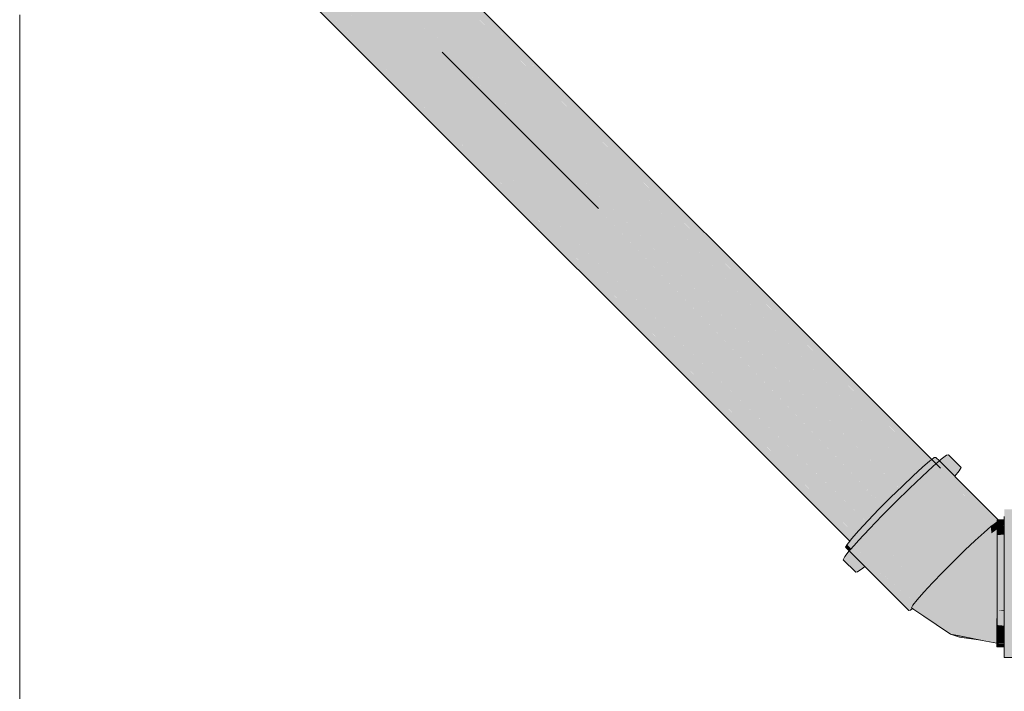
# Model space of a CAD drawing. Header units: millimetres. Extents: x 321 to 585, y -277 to 9.
# Tile 247 of 256: x 477.65 to 479.36, y -197.78 to -196.61. Entities that reach past the tile are written whole.
import ezdxf

# ---------------------------------------------------------------- set-up
doc = ezdxf.new("R2010")
doc.units = ezdxf.units.MM
doc.header["$MEASUREMENT"] = 0
for name, color, linetype, lineweight in [('CV-Condutos', 1, 'Continuous', 25), ('CV-Conexões', 9, 'Continuous', 18), ('CV-Sentido conduto', 9, 'Continuous', 30), ('IFC-Viga-Contorno', 66, 'Continuous', 5)]:
    doc.layers.add(name, color=color, linetype=linetype, lineweight=lineweight)

msp = doc.modelspace()

# ---------------------------------------------------------------- hatches: boundary and pattern name
at = {"layer": 'CV-Condutos', "linetype": 'Continuous'}
for points in [[(478.0915, -196.2351), (478.0889, -196.2327), (478.0857, -196.2295), (478.0857, -196.2296), (478.0857, -196.2296), (478.0762, -196.231), (478.0755, -196.2318), (478.0729, -196.2349), (478.0724, -196.2354), (478.0721, -196.2358), (478.0793, -196.2424), (478.0801, -196.2431), (478.0793, -196.2423), (478.0796, -196.2418), (478.0798, -196.2413), (478.0799, -196.2412), (478.0812, -196.2386), (478.0816, -196.2378), (478.082, -196.237), (478.0823, -196.2364), (478.0824, -196.2361), (478.0844, -196.2322), (478.0824, -196.2361), (478.0823, -196.2364), (478.082, -196.237), (478.0816, -196.2378), (478.0812, -196.2386), (478.0799, -196.2412), (478.0798, -196.2413), (478.0796, -196.2418), (478.0809, -196.2422), (478.0832, -196.2395), (478.084, -196.2386), (478.0845, -196.2379), (478.084, -196.2386), (478.0832, -196.2395), (478.0881, -196.2419), (478.0885, -196.2411), (478.0914, -196.2353), (478.0888, -196.2328), (478.0889, -196.2327), (478.0888, -196.2328), (478.0914, -196.2353), (478.1349, -196.2785), (478.0914, -196.2352), (478.0914, -196.2352), (478.0914, -196.2352), (478.1349, -196.2785), (478.1365, -196.2801), (478.1349, -196.2785), (478.0914, -196.2353), (478.0885, -196.2411), (478.0881, -196.2419), (478.0832, -196.2395), (478.0809, -196.2422), (478.0796, -196.2418), (478.0793, -196.2423), (478.0805, -196.2426), (478.0857, -196.2465), (478.0872, -196.2435), (478.0876, -196.2429), (478.0872, -196.2435), (478.0857, -196.2465), (478.0805, -196.2426), (478.0793, -196.2423), (478.0801, -196.2431), (478.0855, -196.2471), (478.0801, -196.2431), (478.0793, -196.2424), (478.0721, -196.2358), (478.0791, -196.2427), (478.0721, -196.2358), (478.0623, -196.2473), (478.079, -196.2429), (478.0799, -196.2434), (478.085, -196.248), (478.0852, -196.2476), (478.085, -196.248), (478.1345, -196.2908), (478.085, -196.248), (478.0799, -196.2434), (478.079, -196.2429), (478.0623, -196.2473), (478.0615, -196.2483), (478.0711, -196.2537), (478.0786, -196.2438), (478.0711, -196.2537), (478.0772, -196.2465), (478.0797, -196.2436), (478.0848, -196.2485), (478.1343, -196.297), (478.0848, -196.2483), (478.1343, -196.297), (478.0848, -196.2485), (478.0797, -196.2436), (478.0847, -196.2486), (478.0797, -196.2436), (478.0772, -196.2465), (478.0711, -196.2537), (478.0729, -196.255), (478.0711, -196.2537), (478.0615, -196.2483), (478.0703, -196.2546), (478.0615, -196.2483), (478.0583, -196.2521), (478.0566, -196.254), (478.056, -196.2547), (478.0554, -196.2554), (478.0645, -196.2615), (478.0649, -196.261), (478.0659, -196.2598), (478.068, -196.2573), (478.0724, -196.256), (478.0792, -196.2596), (478.0724, -196.256), (478.068, -196.2573), (478.0659, -196.2598), (478.0649, -196.261), (478.0645, -196.2615), (478.0684, -196.264), (478.069, -196.2628), (478.0702, -196.2604), (478.0709, -196.2591), (478.0787, -196.2605), (478.0709, -196.2591), (478.0702, -196.2604), (478.0773, -196.2633), (478.0702, -196.2604), (478.069, -196.2628), (478.0684, -196.264), (478.0747, -196.2685), (478.0753, -196.2673), (478.0768, -196.2644), (478.0753, -196.2673), (478.0747, -196.2685), (478.0684, -196.264), (478.0645, -196.2615), (478.0554, -196.2554), (478.0502, -196.2528), (478.0354, -196.2388), (478.0536, -196.2575), (478.0542, -196.2568), (478.0545, -196.2565), (478.0634, -196.2628), (478.0641, -196.2619), (478.0682, -196.2644), (478.0744, -196.2691), (478.0682, -196.2644), (478.0641, -196.2619), (478.0634, -196.2628), (478.0676, -196.2656), (478.068, -196.2649), (478.0676, -196.2656), (478.0742, -196.2695), (478.08, -196.2738), (478.0743, -196.2693), (478.08, -196.2738), (478.0742, -196.2695), (478.0676, -196.2656), (478.074, -196.2698), (478.0738, -196.2702), (478.074, -196.2698), (478.0676, -196.2656), (478.0634, -196.2628), (478.0672, -196.2664), (478.0731, -196.2717), (478.0672, -196.2664), (478.0634, -196.2628), (478.0545, -196.2565), (478.0542, -196.2568), (478.0627, -196.2636), (478.0542, -196.2568), (478.0536, -196.2575), (478.062, -196.2644), (478.0625, -196.2638), (478.0668, -196.2672), (478.0625, -196.2638), (478.062, -196.2644), (478.0667, -196.2674), (478.0728, -196.2723), (478.0667, -196.2674), (478.062, -196.2644), (478.0661, -196.2686), (478.0664, -196.268), (478.0727, -196.2725), (478.0664, -196.268), (478.0661, -196.2686), (478.0725, -196.273), (478.0893, -196.2867), (478.0725, -196.273), (478.0723, -196.2734), (478.0725, -196.273), (478.0661, -196.2686), (478.062, -196.2644), (478.0536, -196.2575), (478.0353, -196.2389), (478.0534, -196.2578), (478.0333, -196.2496), (478.0194, -196.2539), (478.0184, -196.2549), (478.0427, -196.2703), (478.0458, -196.2668), (478.0528, -196.2585), (478.0458, -196.2668), (478.0427, -196.2703), (478.0462, -196.2673), (478.0427, -196.2703), (478.0184, -196.2549), (478.013, -196.26), (478.0338, -196.2808), (478.0413, -196.272), (478.0516, -196.2766), (478.0476, -196.2693), (478.0551, -196.2595), (478.0614, -196.265), (478.0551, -196.2595), (478.0612, -196.2653), (478.0551, -196.2595), (478.0476, -196.2693), (478.0516, -196.2766), (478.0523, -196.2758), (478.0602, -196.2665), (478.0653, -196.2701), (478.061, -196.2656), (478.0655, -196.2698), (478.0656, -196.2695), (478.0658, -196.2692), (478.0656, -196.2695), (478.0655, -196.2698), (478.061, -196.2656), (478.0653, -196.2701), (478.0713, -196.2753), (478.1022, -196.3043), (478.0714, -196.275), (478.0715, -196.2748), (478.0714, -196.275), (478.1022, -196.3043), (478.0718, -196.2742), (478.1022, -196.3043), (478.1331, -196.3351), (478.1334, -196.3272), (478.1331, -196.3351), (478.1022, -196.3043), (478.0713, -196.2753), (478.0712, -196.2755), (478.0713, -196.2753), (478.0653, -196.2701), (478.0709, -196.276), (478.0653, -196.2701), (478.0602, -196.2665), (478.0648, -196.2712), (478.0602, -196.2665), (478.0523, -196.2758), (478.0516, -196.2766), (478.0413, -196.272), (478.0505, -196.2779), (478.0543, -196.2785), (478.0643, -196.2722), (478.0705, -196.2769), (478.0643, -196.2722), (478.07, -196.2778), (478.1139, -196.3205), (478.07, -196.2778), (478.0643, -196.2722), (478.0694, -196.2791), (478.0643, -196.2722), (478.0543, -196.2785), (478.0505, -196.2779), (478.0413, -196.272), (478.05, -196.2784), (478.0567, -196.2819), (478.0594, -196.2821), (478.0567, -196.2819), (478.05, -196.2784), (478.0577, -196.2832), (478.0588, -196.2832), (478.0656, -196.2865), (478.0588, -196.2832), (478.0577, -196.2832), (478.0585, -196.2837), (478.0652, -196.2873), (478.0585, -196.2837), (478.065, -196.2877), (478.0842, -196.2996), (478.065, -196.2877), (478.0585, -196.2837), (478.0577, -196.2832), (478.0583, -196.2841), (478.0649, -196.288), (478.0647, -196.2884), (478.0649, -196.288), (478.0583, -196.2841), (478.0577, -196.2832), (478.05, -196.2784), (478.0581, -196.2845), (478.0592, -196.2853), (478.0643, -196.2891), (478.0592, -196.2853), (478.0581, -196.2845), (478.0577, -196.2853), (478.0581, -196.2845), (478.05, -196.2784), (478.0439, -196.2857), (478.05, -196.2784), (478.0413, -196.272), (478.0338, -196.2808), (478.0132, -196.2601), (478.0117, -196.2616), (478.0098, -196.2635), (478.0088, -196.2644), (478.0313, -196.2838), (478.0415, -196.2885), (478.0548, -196.2911), (478.0415, -196.2885), (478.0536, -196.2935), (478.054, -196.2928), (478.0536, -196.2935), (478.0612, -196.2953), (478.0616, -196.2945), (478.0634, -196.291), (478.0616, -196.2945), (478.0683, -196.2978), (478.0911, -196.3091), (478.0683, -196.2978), (478.0616, -196.2945), (478.0612, -196.2953), (478.061, -196.2957), (478.0612, -196.2953), (478.0536, -196.2935), (478.0607, -196.2964), (478.0702, -196.3004), (478.0607, -196.2964), (478.0593, -196.2991), (478.0607, -196.2964), (478.0536, -196.2935), (478.0415, -196.2885), (478.0512, -196.2982), (478.0569, -196.3039), (478.0512, -196.2982), (478.0415, -196.2885), (478.0313, -196.2838), (478.0392, -196.2912), (478.0498, -196.3011), (478.0392, -196.2912), (478.0497, -196.3012), (478.0555, -196.3066), (478.1146, -196.3615), (478.0556, -196.3065), (478.1146, -196.3615), (478.0555, -196.3066), (478.0497, -196.3012), (478.0555, -196.3066), (478.0497, -196.3012), (478.0392, -196.2912), (478.0313, -196.2838), (478.0088, -196.2644), (478.0076, -196.2656), (478.0299, -196.2854), (478.0379, -196.2927), (478.0489, -196.3028), (478.0379, -196.2927), (478.0299, -196.2854), (478.0076, -196.2656), (478.0055, -196.2678), (478.0025, -196.2707), (477.9981, -196.2751), (477.9907, -196.2824), (477.9845, -196.2887), (477.9833, -196.2898), (477.9824, -196.2907), (477.9808, -196.2923), (478.0062, -196.3127), (478.0079, -196.3113), (478.0173, -196.3036), (478.0156, -196.3022), (478.0173, -196.3036), (478.02, -196.3015), (478.0279, -196.295), (478.0245, -196.2918), (478.0279, -196.295), (478.0299, -196.2934), (478.0279, -196.295), (478.0359, -196.2951), (478.0324, -196.2914), (478.0284, -196.2872), (478.0359, -196.2951), (478.0362, -196.2947), (478.0484, -196.3038), (478.0376, -196.293), (478.0489, -196.3028), (478.0548, -196.3081), (478.0489, -196.3028), (478.0548, -196.3081), (478.1168, -196.3645), (478.0548, -196.3082), (478.0489, -196.3028), (478.0376, -196.293), (478.0488, -196.3032), (478.0546, -196.3085), (478.1177, -196.3658), (478.1318, -196.3787), (478.1322, -196.3656), (478.1281, -196.36), (478.1322, -196.3656), (478.1227, -196.3327), (478.1322, -196.3656), (478.1318, -196.3787), (478.1177, -196.3658), (478.0546, -196.3085), (478.0487, -196.3032), (478.0376, -196.293), (478.0484, -196.3038), (478.0543, -196.309), (478.1179, -196.3661), (478.1316, -196.385), (478.1179, -196.3661), (478.0543, -196.309), (478.0484, -196.3038), (478.0541, -196.3094), (478.0484, -196.3038), (478.0362, -196.2947), (478.0359, -196.2951), (478.0475, -196.3056), (478.0359, -196.2951), (478.047, -196.3066), (478.0473, -196.306), (478.0533, -196.3111), (478.0473, -196.306), (478.047, -196.3066), (478.0531, -196.3115), (478.047, -196.3066), (478.0397, -196.2991), (478.0359, -196.2951), (478.0279, -196.295), (478.02, -196.3015), (478.0323, -196.2993), (478.02, -196.3015), (478.0173, -196.3036), (478.0079, -196.3113), (478.0241, -196.309), (478.0356, -196.3024), (478.0241, -196.309), (478.0079, -196.3113), (478.0062, -196.3127), (478.0065, -196.313), (478.0137, -196.3202), (478.0154, -196.3188), (478.0137, -196.3202), (478.0142, -196.3207), (478.0156, -196.3189), (478.0164, -196.318), (478.0258, -196.3104), (478.0164, -196.318), (478.0156, -196.3189), (478.0142, -196.3207), (478.0313, -196.3378), (478.0338, -196.333), (478.0346, -196.3313), (478.035, -196.3305), (478.0396, -196.3214), (478.0447, -196.3112), (478.0396, -196.3214), (478.035, -196.3305), (478.0346, -196.3313), (478.0338, -196.333), (478.0313, -196.3378), (478.037, -196.3435), (478.1137, -196.3845), (478.038, -196.3416), (478.0402, -196.3371), (478.041, -196.3355), (478.0414, -196.3347), (478.0457, -196.3262), (478.0504, -196.3167), (478.0457, -196.3262), (478.0414, -196.3347), (478.041, -196.3355), (478.0402, -196.3371), (478.038, -196.3416), (478.1155, -196.3845), (478.116, -196.3845), (478.1163, -196.3845), (478.1188, -196.3845), (478.1209, -196.3845), (478.1188, -196.3845), (478.1163, -196.3845), (478.1198, -196.3853), (478.1218, -196.3853), (478.1198, -196.3853), (478.1163, -196.3845), (478.116, -196.3845), (478.1175, -196.3853), (478.116, -196.3845), (478.1155, -196.3845), (478.1172, -196.3853), (478.1155, -196.3845), (478.038, -196.3416), (478.1137, -196.3845), (478.1167, -196.3853), (478.1137, -196.3845), (478.037, -196.3435), (478.1129, -196.3845), (478.1151, -196.3853), (478.1129, -196.3845), (478.1143, -196.3853), (478.1313, -196.3945), (478.1225, -196.3853), (478.1217, -196.3845), (478.0526, -196.3125), (478.0528, -196.3121), (478.0526, -196.3125), (478.1313, -196.3945), (478.1351, -196.3983), (478.1352, -196.3899), (478.1316, -196.3863), (478.1321, -196.3857), (478.1316, -196.3863), (478.1352, -196.3899), (478.1352, -196.3899), (478.1368, -196.3921), (478.1352, -196.39), (478.1351, -196.3983), (478.1369, -196.4), (478.1566, -196.4194), (478.1535, -196.4151), (478.151, -196.4116), (478.1369, -196.3923), (478.151, -196.4116), (478.1369, -196.3916), (478.151, -196.4116), (478.1535, -196.4151), (478.1566, -196.4194), (478.1968, -196.4546), (478.1877, -196.442), (478.1785, -196.4294), (478.1877, -196.442), (478.2211, -196.468), (478.1681, -196.4151), (478.137, -196.3839), (478.1353, -196.3823), (478.1331, -196.3669), (478.1328, -196.3465), (478.1331, -196.3669), (478.1353, -196.3823), (478.137, -196.3839), (478.1359, -196.3707), (478.1355, -196.3701), (478.1352, -196.3698), (478.1355, -196.3701), (478.135, -196.3496), (478.1355, -196.3701), (478.1359, -196.3707), (478.1357, -196.3505), (478.1359, -196.3707), (478.137, -196.3839), (478.137, -196.3722), (478.1369, -196.3721), (478.137, -196.3722), (478.1368, -196.352), (478.137, -196.3722), (478.137, -196.3839), (478.1384, -196.3853), (478.1374, -196.3728), (478.1371, -196.3524), (478.1374, -196.3728), (478.1384, -196.3853), (478.1681, -196.4151), (478.1384, -196.3742), (478.1383, -196.374), (478.1384, -196.3742), (478.1381, -196.3538), (478.1384, -196.3742), (478.1681, -196.4151), (478.1384, -196.3542), (478.1681, -196.4151), (478.2211, -196.468), (478.1877, -196.442), (478.1968, -196.4546), (478.1566, -196.4194), (478.1313, -196.3945), (478.161, -196.4254), (478.2081, -196.4701), (478.2396, -196.4936), (478.2081, -196.4701), (478.161, -196.4254), (478.1369, -196.4003), (478.1351, -196.3985), (478.1313, -196.3945), (478.1143, -196.3853), (478.0813, -196.3851), (478.1143, -196.3853), (478.1129, -196.3845), (478.037, -196.3435), (478.078, -196.3845), (478.0786, -196.3851), (478.078, -196.3845), (478.0137, -196.3202), (478.0062, -196.3127), (477.9808, -196.2923), (477.9799, -196.2932), (478.0039, -196.3146), (477.9799, -196.2932), (477.9782, -196.295), (478.0025, -196.3157), (478.0115, -196.322), (478.0025, -196.3157), (478.0102, -196.3231), (478.0762, -196.3845), (478.0102, -196.3231), (478.0025, -196.3157), (477.9782, -196.295), (477.9736, -196.2998), (478, -196.3177), (478.01, -196.3232), (478.0751, -196.3845), (478.0768, -196.3851), (478.0751, -196.3845), (478.01, -196.3232), (478.0749, -196.3845), (478.0757, -196.3851), (478.13, -196.4365), (478.0757, -196.3851), (478.0749, -196.3845), (478.0756, -196.3851), (478.0723, -196.3851), (478.0756, -196.3851), (478.0749, -196.3845), (478.01, -196.3232), (478.0717, -196.3845), (478.0722, -196.3851), (478.0717, -196.3845), (478.01, -196.3232), (478, -196.3177), (478.0077, -196.3251), (478, -196.3177), (477.9736, -196.2998), (477.9633, -196.3105), (477.956, -196.3181), (477.9855, -196.3295), (478.0074, -196.3254), (478.0696, -196.3845), (478.0074, -196.3254), (477.9855, -196.3295), (477.956, -196.3181), (477.9556, -196.3185), (477.9545, -196.3197), (477.9538, -196.3204), (477.9521, -196.3221), (477.9495, -196.3248), (477.9439, -196.3307), (477.941, -196.3339), (477.9595, -196.3506), (477.9709, -196.3414), (477.9731, -196.3396), (477.974, -196.3389), (477.9755, -196.3377), (477.974, -196.3389), (477.9731, -196.3396), (477.9709, -196.3414), (477.9595, -196.3506), (477.9522, -196.3566), (477.9516, -196.3571), (477.958, -196.3634), (477.9516, -196.3571), (477.9513, -196.3574), (477.9591, -196.3646), (477.9575, -196.3629), (477.9591, -196.3646), (477.9575, -196.363), (477.9579, -196.3633), (477.9575, -196.363), (477.9592, -196.3646), (477.9792, -196.3845), (477.9795, -196.3846), (477.9793, -196.3845), (477.9592, -196.3645), (477.9793, -196.3845), (477.9795, -196.3846), (477.9792, -196.3845), (477.9794, -196.3846), (478.1271, -196.5314), (477.9803, -196.3847), (477.9802, -196.3845), (477.9803, -196.3847), (477.9816, -196.3847), (477.9803, -196.3847), (478.1276, -196.5161), (477.9825, -196.3847), (477.9814, -196.3845), (477.9689, -196.3732), (477.9814, -196.3845), (477.9825, -196.3847), (477.9823, -196.3845), (477.9597, -196.3641), (477.9823, -196.3845), (477.9825, -196.3847), (477.9847, -196.3847), (477.9845, -196.3845), (477.9847, -196.3847), (477.9859, -196.3847), (477.9857, -196.3845), (477.9605, -196.3635), (477.9675, -196.3578), (477.9605, -196.3635), (477.9857, -196.3845), (477.9969, -196.3845), (477.9857, -196.3845), (477.9859, -196.3847), (477.9972, -196.3847), (477.9859, -196.3847), (477.9847, -196.3847), (477.9825, -196.3847), (478.128, -196.5031), (478.013, -196.3848), (478.0127, -196.3845), (477.9783, -196.349), (478.0127, -196.3845), (478.0131, -196.3848), (478.0153, -196.3848), (478.0149, -196.3845), (478.0153, -196.3848), (478.0156, -196.3848), (478.0153, -196.3845), (477.9785, -196.3488), (478.0153, -196.3845), (478.0156, -196.3848), (478.0153, -196.3848), (478.0131, -196.3848), (478.1282, -196.4941), (478.0185, -196.3848), (478.0182, -196.3845), (477.9806, -196.3471), (478.0182, -196.3845), (478.0185, -196.3848), (478.0195, -196.3848), (478.0192, -196.3845), (478.0195, -196.3848), (478.0196, -196.3848), (478.0193, -196.3845), (477.9807, -196.347), (477.9816, -196.3463), (477.9807, -196.347), (478.0193, -196.3845), (478.0205, -196.3845), (478.0193, -196.3845), (478.0196, -196.3848), (478.0208, -196.3848), (478.0196, -196.3848), (478.0195, -196.3848), (478.0185, -196.3848), (478.1284, -196.4905), (478.0227, -196.3849), (478.0223, -196.3845), (477.983, -196.3452), (477.9842, -196.3442), (477.9937, -196.3365), (477.9842, -196.3442), (477.983, -196.3452), (478.0223, -196.3845), (478.0374, -196.3849), (478.0368, -196.3845), (478.0385, -196.3845), (478.0501, -196.3845), (478.0385, -196.3845), (478.0368, -196.3845), (478.039, -196.3849), (478.0506, -196.385), (478.039, -196.3849), (478.0368, -196.3845), (478.0374, -196.3849), (478.0223, -196.3845), (478.0229, -196.3849), (478.1295, -196.4523), (478.0648, -196.3851), (478.0643, -196.3845), (478.0693, -196.3845), (478.0702, -196.3851), (478.0693, -196.3845), (478.0643, -196.3845), (478.0699, -196.3851), (478.0643, -196.3845), (478.0649, -196.3851), (478.1298, -196.4424), (478.1347, -196.4412), (478.1298, -196.4424), (478.1346, -196.4471), (478.1298, -196.4424), (478.0643, -196.3845), (478.1295, -196.4523), (478.1345, -196.4572), (478.1366, -196.4593), (478.9143, -197.2247), (478.9192, -197.2292), (478.9143, -197.2247), (479.1041, -197.4115), (479.1103, -197.4171), (478.9406, -197.2484), (478.1367, -196.4491), (478.9406, -197.2484), (478.9431, -197.2506), (478.9536, -197.2601), (478.1367, -196.4432), (478.2175, -196.5032), (478.1974, -196.4755), (478.2175, -196.5032), (478.2213, -196.4882), (478.259, -196.5202), (478.2213, -196.4882), (478.2175, -196.5032), (478.1367, -196.4432), (478.2726, -196.5791), (478.2494, -196.527), (478.2726, -196.5791), (478.3264, -196.6329), (478.3793, -196.6858), (478.9536, -197.2601), (478.965, -197.2703), (478.9536, -197.2601), (478.9431, -197.2506), (478.9406, -197.2484), (479.1103, -197.4171), (479.1041, -197.4115), (479.1472, -197.4539), (479.1473, -197.4539), (479.1472, -197.4539), (479.1477, -197.4544), (479.1478, -197.4544), (479.1477, -197.4543), (479.1479, -197.4544), (479.1478, -197.4543), (479.1473, -197.4538), (479.1133, -197.4198), (479.1479, -197.4544), (479.1482, -197.4541), (479.1279, -197.433), (479.0156, -197.316), (478.2809, -196.5503), (479.1922, -197.4391), (478.1384, -196.3459), (478.1371, -196.3446), (478.1358, -196.3432), (478.133, -196.3403), (478.1358, -196.3431), (478.1358, -196.3378), (478.1359, -196.3297), (478.1358, -196.3378), (478.1358, -196.3431), (478.1371, -196.3444), (478.1372, -196.3391), (478.1372, -196.331), (478.1372, -196.3391), (478.1371, -196.3444), (478.1384, -196.3457), (478.1384, -196.3403), (478.1384, -196.3457), (479.2195, -197.4133), (478.1384, -196.3038), (478.1384, -196.3322), (478.1384, -196.3038), (478.1373, -196.3027), (478.1362, -196.3016), (478.1342, -196.2995), (478.1362, -196.3015), (478.1363, -196.2989), (478.1363, -196.2926), (478.1363, -196.2989), (478.1362, -196.3015), (478.1373, -196.3026), (478.1373, -196.3), (478.1374, -196.2936), (478.1373, -196.3), (478.1373, -196.3026), (478.1384, -196.3011), (478.1384, -196.2947), (478.1384, -196.3011), (478.1373, -196.3026), (478.1384, -196.3036), (479.2395, -197.3957), (478.1384, -196.2829), (478.1374, -196.2819), (478.1365, -196.2809), (478.1349, -196.2793), (478.1365, -196.2809), (478.1374, -196.2818), (478.1374, -196.281), (478.1374, -196.2818), (478.1384, -196.2828), (478.1384, -196.282), (478.1384, -196.2828), (479.2487, -197.3895), (478.1384, -196.2793), (478.1374, -196.2783), (478.1365, -196.2774), (478.135, -196.2758)], [(479.2331, -197.374), (478.1349, -196.2793), (479.2246, -197.3807), (479.2249, -197.381), (479.2251, -197.3809), (479.2299, -197.3767), (479.2333, -197.3742)], [(479.2245, -197.3809), (478.1342, -196.2995), (479.2048, -197.3982), (479.2052, -197.3986), (479.2056, -197.3982), (479.2174, -197.3874), (479.2247, -197.3811)], [(479.2045, -197.3985), (478.133, -196.3403), (479.1775, -197.4239), (479.1927, -197.41), (479.2049, -197.3989)], [(477.9628, -196.3845), (478.1269, -196.538), (478.1335, -196.5446), (478.2227, -196.6332), (479.1151, -197.5194), (478.27, -196.6758), (478.1336, -196.5396), (478.27, -196.6758), (479.1151, -197.5194), (478.2716, -196.6772), (479.1151, -197.5194), (478.4743, -196.8597), (478.2845, -196.6888), (478.4743, -196.8597), (479.1351, -197.4972), (478.6436, -197.0122), (479.1351, -197.4972), (478.828, -197.1781), (479.157, -197.4743), (478.9958, -197.314), (479.1623, -197.4688), (479.1041, -197.4115), (478.9143, -197.2247), (478.8272, -197.1462), (478.9143, -197.2247), (478.1295, -196.4523), (478.6031, -196.9444), (478.7175, -197.0633), (478.6031, -196.9444), (478.4949, -196.8469), (478.4478, -196.8046), (478.6412, -196.9946), (478.4478, -196.8046), (478.4949, -196.8469), (478.6031, -196.9444), (478.1366, -196.4596), (478.1341, -196.4962), (478.1364, -196.4986), (478.3932, -196.7554), (478.1341, -196.4962), (478.134, -196.4999), (478.3776, -196.7413), (478.5527, -196.9149), (478.3776, -196.7413), (478.134, -196.4999), (478.3714, -196.7357), (478.5419, -196.9052), (478.7073, -197.0694), (478.5419, -196.9052), (478.3714, -196.7357), (478.134, -196.4999), (478.3645, -196.7295), (478.5301, -196.8945), (478.6907, -197.0546), (478.5301, -196.8945), (478.3645, -196.7295), (478.3113, -196.6816), (478.2962, -196.6681), (478.4965, -196.8642), (478.4657, -196.8365), (478.3544, -196.7363), (478.4657, -196.8365), (478.4965, -196.8642), (478.2962, -196.6681), (478.3113, -196.6816), (478.3645, -196.7295), (478.134, -196.4999), (478.1341, -196.4962), (478.1366, -196.4596), (478.1345, -196.4574), (478.1295, -196.4523), (478.0223, -196.3845), (478.1284, -196.4905), (478.0182, -196.3845), (478.1282, -196.4941), (478.0127, -196.3845), (478.128, -196.5031), (478.1339, -196.509), (478.2825, -196.6556), (478.128, -196.5031), (478.2316, -196.6098), (478.1339, -196.5093), (478.1338, -196.5217), (478.1339, -196.5093), (478.128, -196.5031), (478.1309, -196.5191), (478.1336, -196.5374), (478.1336, -196.5379), (478.1336, -196.5394), (478.1336, -196.5379), (478.1336, -196.5374), (478.1281, -196.5325), (478.1336, -196.5374), (478.1309, -196.5191), (478.128, -196.5031), (477.9823, -196.3845), (478.1276, -196.5161), (477.9802, -196.3845), (478.1271, -196.5314), (477.9792, -196.3845), (478.1271, -196.5315), (478.1271, -196.5329), (478.127, -196.5331), (478.1271, -196.5329), (478.1271, -196.5315), (477.9784, -196.3845), (478.1127, -196.5185), (477.9783, -196.3845), (478.1126, -196.5184), (477.9782, -196.3845), (478.1108, -196.5168), (477.9756, -196.3845), (478.0682, -196.4785), (477.944, -196.3633), (478.0051, -196.4217)], [(477.9588, -196.3845), (478.0702, -196.4959), (478.1265, -196.5522), (478.1334, -196.5591), (479.0905, -197.5162), (479.0905, -197.5161), (478.1334, -196.5528), (479.1059, -197.5316), (478.2045, -196.6168), (478.1335, -196.5448), (478.1293, -196.5491), (478.1335, -196.5448), (478.1269, -196.538), (477.9616, -196.3845), (478.1266, -196.5467)], [(478.1269, -196.538), (478.2045, -196.6168), (479.1151, -197.5194), (478.2227, -196.6332)], [(478.2809, -196.5503), (479.148, -197.4539), (479.1776, -197.4249)], [(479.0904, -197.5159), (479.0906, -197.5161), (479.0938, -197.5121), (479.1003, -197.5047), (479.0999, -197.5044), (478.2045, -196.6168)], [(478.4743, -196.8597), (479.1005, -197.5044), (479.1199, -197.4826)], [(479.1204, -197.482), (479.1208, -197.4824), (479.1308, -197.4716), (479.1225, -197.4805), (479.1415, -197.4608), (479.1417, -197.4606), (479.1414, -197.4602), (478.828, -197.1781)], [(478.9958, -197.314), (479.1421, -197.4595), (479.1424, -197.4598), (479.1426, -197.4597), (479.1556, -197.4626), (479.1473, -197.4548), (479.1468, -197.4544)], [(479.2126, -197.4065), (479.2049, -197.3989), (479.1788, -197.4236)], [(479.2011, -197.4023), (479.1927, -197.41), (479.1775, -197.4239), (479.1779, -197.4244), (479.1781, -197.4243), (479.1789, -197.4235), (479.1788, -197.4236), (479.1817, -197.4208), (479.1822, -197.4203)], [(479.148, -197.4539), (479.1482, -197.4541), (479.1485, -197.4537), (479.1618, -197.4403)], [(479.1478, -197.4544), (479.1479, -197.4544), (479.1477, -197.4543)], [(479.1478, -197.4545), (479.1478, -197.4544), (479.1477, -197.4544)], [(479.1199, -197.4826), (479.1063, -197.498), (479.1202, -197.4829)]]:
    msp.add_hatch(color=11, dxfattribs=at).paths.add_polyline_path(points)
at = {"layer": 'CV-Conexões', "linetype": 'Continuous'}
for points in [[(479.1167, -197.5602), (479.1164, -197.5599), (479.1159, -197.5594), (479.169, -197.5122), (479.272, -197.4053), (479.2732, -197.4031), (479.2734, -197.4033), (479.2735, -197.4034), (479.2812, -197.3938), (479.2843, -197.3882), (479.2623, -197.3662), (479.2812, -197.3889), (479.2689, -197.3988), (479.2812, -197.3889), (479.2623, -197.3662), (479.2591, -197.3668), (479.272, -197.3957), (479.2591, -197.3668), (479.25, -197.3736), (479.2686, -197.3986), (479.25, -197.3736), (479.2466, -197.3765), (479.2547, -197.3956), (479.2517, -197.3817), (479.2575, -197.4081), (479.2547, -197.3956), (479.2466, -197.3765), (479.2407, -197.3816), (479.2354, -197.3861), (479.2165, -197.4035), (479.2385, -197.4255), (479.2165, -197.4035), (479.1944, -197.4245), (479.2164, -197.4465), (479.1944, -197.4245), (479.1706, -197.4477), (479.1927, -197.4698), (479.1706, -197.4477), (479.1469, -197.4716), (479.169, -197.4937), (479.1469, -197.4716), (479.1469, -197.5166), (479.1279, -197.537), (479.1469, -197.5166), (479.1469, -197.4716), (479.1248, -197.4946), (479.1059, -197.515), (479.1133, -197.5535), (479.1098, -197.5355), (479.1059, -197.515), (479.0981, -197.5238), (479.0913, -197.5314), (479.0898, -197.5333), (479.1083, -197.5518), (479.1118, -197.5553), (479.1121, -197.5556), (479.1135, -197.557), (479.1121, -197.5556), (479.1118, -197.5553), (479.1083, -197.5518), (479.0898, -197.5333), (479.0821, -197.5429), (479.1042, -197.5649), (479.0821, -197.5429), (479.079, -197.5485), (479.101, -197.5705), (479.1042, -197.5699), (479.1133, -197.5631)], [(479.2299, -197.3767), (479.2174, -197.3874), (479.225, -197.395), (479.2366, -197.3851), (479.2253, -197.3954), (479.2102, -197.4092), (479.3276, -197.4976), (479.2104, -197.4093), (479.2011, -197.4023), (479.2092, -197.4104), (479.1916, -197.4271), (479.3113, -197.5125), (479.3401, -197.4869), (479.2375, -197.3843)], [(479.2735, -197.4034), (479.2466, -197.3765), (479.2404, -197.3704), (479.2377, -197.3709), (479.245, -197.3779), (479.2452, -197.3777), (479.245, -197.3779), (479.2377, -197.3709), (479.2333, -197.3742), (479.2299, -197.3767), (479.238, -197.3839), (479.2382, -197.3837), (479.2407, -197.3816), (479.241, -197.3814), (479.2443, -197.3786), (479.2449, -197.378), (479.2443, -197.3786), (479.241, -197.3814), (479.2407, -197.3816), (479.2382, -197.3837), (479.238, -197.3839), (479.2679, -197.4103), (479.2686, -197.4095), (479.2679, -197.4103), (479.2707, -197.4128), (479.2711, -197.412), (479.2707, -197.4128), (479.2814, -197.4223), (479.3479, -197.4811), (479.2717, -197.4108), (479.2696, -197.4083), (479.2717, -197.4108), (479.3458, -197.4791), (479.2719, -197.4105), (479.3458, -197.4791), (479.3472, -197.4804), (479.3472, -197.4804), (479.3472, -197.4795), (479.346, -197.4791), (479.3472, -197.4795), (479.3472, -197.4791), (479.3472, -197.4773), (479.2739, -197.407), (479.2721, -197.4052), (479.2739, -197.407), (479.3472, -197.4773), (479.2739, -197.407), (479.3472, -197.4773), (479.2742, -197.4063), (479.2725, -197.4047), (479.2742, -197.4063), (479.3472, -197.4772), (479.3472, -197.4772), (479.275, -197.4049)], [(479.3472, -197.4804), (479.3457, -197.4791), (479.3383, -197.4791), (479.3457, -197.4791), (479.2814, -197.4223), (479.2299, -197.3767), (479.333, -197.4791), (479.2375, -197.3843), (479.3323, -197.4791), (479.3401, -197.4869), (479.3435, -197.4843), (479.3472, -197.4816), (479.3472, -197.4809)], [(479.2253, -197.3954), (479.2252, -197.3952), (479.2174, -197.3874), (479.2011, -197.4023), (479.2102, -197.4092), (479.2248, -197.3955), (479.2102, -197.4092), (479.2165, -197.4035)], [(479.225, -197.395), (479.2253, -197.3954), (479.2354, -197.3861)], [(479.2092, -197.4104), (479.209, -197.4101), (479.2011, -197.4023), (479.1822, -197.4203), (479.1916, -197.4271), (479.2085, -197.4106), (479.1916, -197.4271), (479.1944, -197.4245)], [(479.1917, -197.4271), (479.1822, -197.4203), (479.1618, -197.4403), (479.1699, -197.4484), (479.1714, -197.4469), (479.1903, -197.4285), (479.1714, -197.4469), (479.1699, -197.4484), (479.2923, -197.5305), (479.1699, -197.4484), (479.272, -197.5504), (479.3113, -197.5125)], [(479.1294, -197.4898), (479.2164, -197.6081), (479.2327, -197.5906), (479.272, -197.5504), (479.17, -197.4484), (479.1618, -197.4403), (479.1685, -197.4499), (479.1618, -197.4403), (479.1415, -197.4608), (479.1496, -197.4689), (479.2516, -197.571), (479.1496, -197.4689), (479.132, -197.4871), (479.1306, -197.4886), (479.132, -197.4871), (479.1225, -197.4805)], [(479.1318, -197.4869), (479.132, -197.4871), (479.1469, -197.4716), (479.1496, -197.4689), (479.1415, -197.4608), (479.1225, -197.4805)], [(479.3597, -197.4627), (479.3597, -197.4733), (479.3597, -197.4791), (479.3696, -197.4792), (479.3597, -197.4791), (479.3597, -197.4918), (479.3596, -197.517), (479.3596, -197.5471), (479.3595, -197.5802), (479.3595, -197.6139), (479.3594, -197.646), (479.3594, -197.6743), (479.3594, -197.6968), (479.3594, -197.7005), (479.3671, -197.7005), (479.3594, -197.7005), (479.3594, -197.712), (479.3594, -197.7189), (479.3906, -197.7189), (479.3906, -197.712), (479.3906, -197.7006), (479.3906, -197.6968), (479.3906, -197.6743), (479.3906, -197.6461), (479.3907, -197.614), (479.3907, -197.5803), (479.3908, -197.5472), (479.3908, -197.517), (479.3909, -197.4918), (479.3909, -197.4792), (479.3909, -197.4733), (479.3909, -197.4627), (479.3909, -197.4608), (479.3597, -197.4608)], [(479.1141, -197.5058), (479.1142, -197.506), (479.1248, -197.4946), (479.1293, -197.4897), (479.1225, -197.4805), (479.1063, -197.498)], [(479.3506, -197.4805), (479.272, -197.5669), (479.3113, -197.5267)], [(479.31, -197.5142), (479.272, -197.5669), (479.3455, -197.4847)], [(479.3447, -197.4853), (479.3447, -197.4841), (479.3429, -197.4856), (479.3424, -197.4856), (479.3417, -197.4859), (479.3401, -197.4869), (479.3354, -197.491), (479.3323, -197.4939), (479.3263, -197.4993), (479.3341, -197.4925), (479.3244, -197.5011), (479.3361, -197.491), (479.3404, -197.4873), (479.3422, -197.4858), (479.3404, -197.4873), (479.3361, -197.491), (479.3392, -197.4887), (479.3428, -197.4857), (479.3206, -197.5045), (479.3232, -197.5022), (479.3244, -197.5011), (479.3341, -197.4925), (479.3263, -197.4993), (479.3323, -197.4939), (479.3196, -197.5052), (479.3323, -197.4939), (479.3354, -197.491), (479.3317, -197.4943), (479.3156, -197.5086), (479.3113, -197.5125), (479.3172, -197.5076), (479.3189, -197.5061), (479.3435, -197.4855), (479.3445, -197.4855)], [(479.3401, -197.4869), (479.3472, -197.4826), (479.3472, -197.4816)], [(479.3428, -197.4853), (479.3429, -197.4852), (479.3428, -197.4852), (479.3422, -197.4856), (479.3417, -197.4859), (479.3424, -197.4856), (479.3425, -197.4856), (479.3424, -197.4856), (479.3429, -197.4856), (479.3432, -197.4854)], [(479.3431, -197.485), (479.3428, -197.4852), (479.3429, -197.4852), (479.3447, -197.4841)], [(479.3429, -197.4852), (479.3428, -197.4853), (479.3432, -197.4854), (479.3447, -197.4841)], [(479.3466, -197.4854), (479.346, -197.485), (479.3435, -197.4855)], [(479.3463, -197.4852), (479.3466, -197.4849), (479.3472, -197.4843), (479.3472, -197.4833), (479.3472, -197.4843), (479.3506, -197.4805), (479.3472, -197.4828), (479.3472, -197.4826), (479.3467, -197.4832), (479.3472, -197.4826), (479.3447, -197.4841), (479.3447, -197.4847), (479.3451, -197.4844), (479.3447, -197.4847), (479.3447, -197.4853), (479.3455, -197.4847), (479.345, -197.4852), (479.346, -197.485)], [(479.3465, -197.4853), (479.3466, -197.4853), (479.3469, -197.4848)], [(479.3465, -197.4853), (479.3466, -197.4853), (479.3465, -197.4853)], [(479.3466, -197.4853), (479.3469, -197.4854), (479.3469, -197.4848)], [(479.347, -197.4855), (479.3471, -197.4853), (479.3472, -197.4852), (479.3472, -197.4848), (479.3472, -197.4845), (479.3469, -197.4848), (479.3469, -197.4854)], [(479.3472, -197.4852), (479.347, -197.4855), (479.3472, -197.4855)], [(479.3492, -197.4791), (479.3472, -197.4772), (479.3472, -197.4772)], [(479.3491, -197.4791), (479.3472, -197.4773), (479.3472, -197.4791), (479.3472, -197.4795), (479.3472, -197.4804), (479.3472, -197.4804), (479.3479, -197.4811), (479.3506, -197.4805)], [(479.3472, -197.4773), (479.3491, -197.4791), (479.3492, -197.4791)], [(479.3529, -197.4791), (479.3514, -197.4791), (479.3492, -197.4791), (479.3498, -197.4797), (479.3492, -197.4791), (479.3472, -197.4791), (479.3472, -197.4808), (479.35, -197.48), (479.3472, -197.4808), (479.3505, -197.4807), (479.3506, -197.4805), (479.3511, -197.4796), (479.3506, -197.4805), (479.3505, -197.4807), (479.3507, -197.4806), (479.3505, -197.4807), (479.3508, -197.4807), (479.3516, -197.4807), (479.3504, -197.4808), (479.3515, -197.4808), (479.3597, -197.4807), (479.3597, -197.4804), (479.3597, -197.4791)], [(479.3479, -197.4811), (479.3472, -197.4804), (479.3472, -197.4809), (479.3472, -197.4816)], [(479.3515, -197.4808), (479.3504, -197.4808), (479.3477, -197.4856), (479.3477, -197.4856), (479.3479, -197.4853), (479.3477, -197.4856), (479.3478, -197.4856), (479.3477, -197.4856), (479.3474, -197.4862), (479.3477, -197.4856), (479.3477, -197.4856), (479.3504, -197.4808), (479.3472, -197.4808), (479.3472, -197.4855), (479.3472, -197.4862), (479.3476, -197.4856), (479.3472, -197.4862), (479.3472, -197.4866), (479.3474, -197.4871), (479.348, -197.4892), (479.3495, -197.488), (479.348, -197.4892), (479.3472, -197.4866), (479.3472, -197.4871), (479.3472, -197.4898), (479.3482, -197.4898), (479.3533, -197.4896), (479.3498, -197.4882), (479.3533, -197.4896), (479.3597, -197.4893), (479.3597, -197.4883), (479.3597, -197.4863), (479.3516, -197.4865), (479.35, -197.4861), (479.3516, -197.4865), (479.3597, -197.4862), (479.3597, -197.4859), (479.3597, -197.4849), (479.3597, -197.4808), (479.3597, -197.4807)], [(479.1998, -197.6336), (479.1997, -197.6335), (479.1993, -197.6333), (479.1964, -197.635), (479.1993, -197.6333), (479.1979, -197.6323), (479.1983, -197.6316), (479.1977, -197.6322), (479.1983, -197.6316), (479.1972, -197.6318), (479.1972, -197.6318), (479.1977, -197.6312), (479.1972, -197.6318), (479.1983, -197.6316), (479.1999, -197.6287), (479.1992, -197.6294), (479.1999, -197.6287), (479.3055, -197.5185), (479.2004, -197.6278), (479.3053, -197.5187), (479.2019, -197.626), (479.2008, -197.6271), (479.1967, -197.6315), (479.2008, -197.6271), (479.1966, -197.6315), (479.1961, -197.6321), (479.2164, -197.6081), (479.1293, -197.4897), (479.1142, -197.506), (479.1063, -197.498), (479.1133, -197.507), (479.1131, -197.5067), (479.1063, -197.498), (479.0938, -197.5121), (479.1014, -197.5198), (479.1059, -197.515), (479.1014, -197.5198), (479.1015, -197.5199), (479.2039, -197.6223), (479.1245, -197.5548), (479.1548, -197.5805), (479.1271, -197.5528), (479.1548, -197.5805), (479.2039, -197.6223), (479.1313, -197.5497), (479.1267, -197.5524), (479.1313, -197.5497), (479.1302, -197.5486), (479.1299, -197.5488), (479.1302, -197.5486), (479.1015, -197.5199), (479.0938, -197.5121), (479.1003, -197.5213), (479.1118, -197.5375), (479.1124, -197.5381), (479.1263, -197.552), (479.1124, -197.5381), (479.1238, -197.5541), (479.1124, -197.5381), (479.0938, -197.5286), (479.0949, -197.5274), (479.0949, -197.5273), (479.0981, -197.5238), (479.1003, -197.5213), (479.0938, -197.5121), (479.0905, -197.5162), (479.0859, -197.5219), (479.0932, -197.5292), (479.1207, -197.5567), (479.0904, -197.5325), (479.1207, -197.5568), (479.1212, -197.5572), (479.1207, -197.5568), (479.0904, -197.5325), (479.0904, -197.5325), (479.0832, -197.5267), (479.0899, -197.533), (479.09, -197.533), (479.1179, -197.5591), (479.1183, -197.5594), (479.1179, -197.5591), (479.09, -197.533), (479.0832, -197.5267), (479.0898, -197.5333), (479.1167, -197.5602), (479.1169, -197.5604), (479.1934, -197.6369), (479.1957, -197.6364), (479.1961, -197.6363)], [(479.1998, -197.6336), (479.202, -197.6351), (479.2195, -197.6468), (479.2411, -197.6612), (479.2663, -197.678), (479.2818, -197.6809), (479.296, -197.6839), (479.3214, -197.689), (479.3469, -197.6941), (479.3469, -197.6886), (479.3161, -197.6836), (479.3469, -197.6886), (479.3469, -197.6763), (479.347, -197.6581), (479.3111, -197.669), (479.285, -197.6736), (479.2529, -197.6654), (479.285, -197.6736), (479.3111, -197.669), (479.347, -197.6581), (479.347, -197.6353), (479.3176, -197.6495), (479.2889, -197.6607), (479.2663, -197.6579), (479.2889, -197.6607), (479.3176, -197.6495), (479.347, -197.6353), (479.347, -197.6093), (479.3471, -197.5821), (479.3243, -197.5986), (479.313, -197.6253), (479.3243, -197.5986), (479.3471, -197.5821), (479.3471, -197.5553), (479.3231, -197.5711), (479.297, -197.5966), (479.2889, -197.6168), (479.2779, -197.6447), (479.2889, -197.6168), (479.297, -197.5966), (479.3231, -197.5711), (479.3471, -197.5553), (479.3471, -197.5309), (479.3472, -197.5106), (479.3472, -197.4956), (479.3372, -197.5028), (479.329, -197.5211), (479.319, -197.544), (479.2977, -197.5612), (479.319, -197.544), (479.329, -197.5211), (479.3372, -197.5028), (479.3361, -197.491), (479.3244, -197.5011), (479.309, -197.5151), (479.2912, -197.5321), (479.272, -197.5509), (479.2764, -197.5787), (479.2658, -197.6057), (479.2764, -197.5787), (479.272, -197.5509), (479.2528, -197.5703), (479.2349, -197.5888), (479.2461, -197.6199), (479.2416, -197.642), (479.2461, -197.6199), (479.2349, -197.5888), (479.2196, -197.6053), (479.2244, -197.6256), (479.2196, -197.6053), (479.2078, -197.6186), (479.2004, -197.6278), (479.2243, -197.645), (479.2086, -197.6337), (479.204, -197.6304), (479.2004, -197.6278), (479.2035, -197.6308), (479.2004, -197.6278), (479.1979, -197.6323), (479.2007, -197.6329), (479.1998, -197.6336), (479.2068, -197.6341)], [(479.3472, -197.4871), (479.347, -197.487), (479.3467, -197.4868), (479.3435, -197.4855), (479.3361, -197.491), (479.3448, -197.4891), (479.3361, -197.491), (479.3369, -197.4991), (479.3415, -197.4933), (479.3369, -197.4991), (479.3372, -197.5028), (479.341, -197.4977), (479.3431, -197.4939), (479.3452, -197.4901), (479.3467, -197.4875), (479.3452, -197.4901), (479.3431, -197.4939), (479.341, -197.4977), (479.3372, -197.5028), (479.3387, -197.5017), (479.3472, -197.4956)], [(479.3453, -197.4863), (479.3462, -197.4854), (479.3448, -197.4855), (479.3444, -197.4859)], [(479.3465, -197.4853), (479.3456, -197.4864), (479.3458, -197.4865)], [(479.3467, -197.4868), (479.347, -197.4865), (479.3467, -197.4858), (479.3466, -197.4854), (479.3465, -197.4854), (479.3458, -197.4865), (479.3459, -197.4865), (479.3462, -197.4866)], [(479.3466, -197.4854), (479.3469, -197.4854), (479.3465, -197.4853)], [(479.3472, -197.4862), (479.3472, -197.4855), (479.3466, -197.4854), (479.347, -197.4865), (479.3472, -197.4866)], [(479.3469, -197.4854), (479.347, -197.4855), (479.3469, -197.4854)], [(479.3471, -197.4868), (479.3472, -197.4866), (479.347, -197.4865)], [(479.3472, -197.4871), (479.3472, -197.4866), (479.3471, -197.4868)], [(479.3539, -197.4898), (479.3533, -197.4896), (479.3472, -197.4898), (479.3472, -197.5057), (479.3596, -197.5048), (479.3597, -197.4922), (479.3597, -197.4898), (479.3597, -197.4896)], [(479.3516, -197.4865), (479.3597, -197.4863), (479.3597, -197.4862)], [(479.3597, -197.4895), (479.3597, -197.4893), (479.3533, -197.4896), (479.3539, -197.4898)], [(479.3066, -197.5173), (479.1999, -197.6287), (479.272, -197.5669)], [(479.3113, -197.5125), (479.3069, -197.5167), (479.2832, -197.5397), (479.2774, -197.5452), (479.2816, -197.5412), (479.2774, -197.5452), (479.272, -197.5504), (479.2665, -197.556), (479.2609, -197.5618), (479.2624, -197.5604), (479.263, -197.5597), (479.2624, -197.5604), (479.2609, -197.5618), (479.2375, -197.5857), (479.2327, -197.5906), (479.2422, -197.581), (479.2561, -197.5668), (479.2662, -197.5566), (479.2561, -197.5668), (479.2422, -197.581), (479.2327, -197.5906), (479.2447, -197.5787), (479.2528, -197.5703), (479.2573, -197.5657), (479.2608, -197.5622), (479.2682, -197.5546), (479.2608, -197.5622), (479.2712, -197.5517), (479.272, -197.5509), (479.2912, -197.5321), (479.2992, -197.5245), (479.3022, -197.5216), (479.3053, -197.5187)], [(479.3065, -197.5174), (479.3113, -197.5125), (479.3064, -197.5175), (479.3053, -197.5187), (479.3055, -197.5185), (479.3055, -197.5185)], [(479.3064, -197.5175), (479.3053, -197.5187), (479.3053, -197.5187)], [(479.3101, -197.5141), (479.3113, -197.5125), (479.3065, -197.5174), (479.3055, -197.5185), (479.3057, -197.5183), (479.3066, -197.5173), (479.3064, -197.5176), (479.309, -197.5151), (479.31, -197.5142), (479.3172, -197.5076), (479.315, -197.5094), (479.3113, -197.5125)], [(479.3472, -197.5057), (479.3471, -197.5273), (479.3596, -197.526), (479.3596, -197.526), (479.3596, -197.5212), (479.3596, -197.5057), (479.3596, -197.5048)], [(479.0904, -197.5324), (479.0913, -197.5314), (479.0932, -197.5292), (479.0931, -197.5291), (479.0859, -197.5219), (479.0832, -197.5267)], [(479.0905, -197.5325), (479.0913, -197.5314), (479.0904, -197.5324)], [(479.0913, -197.5314), (479.0905, -197.5325), (479.1207, -197.5567), (479.0932, -197.5292)], [(479.3471, -197.5273), (479.3471, -197.5532), (479.3596, -197.5532), (479.3596, -197.5531), (479.3596, -197.5474), (479.3596, -197.5289), (479.3596, -197.5273), (479.3596, -197.526)], [(479.3471, -197.5532), (479.3471, -197.5816), (479.3595, -197.5816), (479.3595, -197.5815), (479.3595, -197.5752), (479.3596, -197.5549), (479.3596, -197.5532)], [(479.2272, -197.5968), (479.2221, -197.6026), (479.2246, -197.5999), (479.2349, -197.5888), (479.2281, -197.5959), (479.2349, -197.5888), (479.2447, -197.5787), (479.2401, -197.5832), (479.2327, -197.5906)], [(479.347, -197.6105), (479.3595, -197.6105), (479.3595, -197.6088), (479.3595, -197.6087), (479.3595, -197.6023), (479.3595, -197.5816), (479.3471, -197.5816)], [(479.1961, -197.6321), (479.2019, -197.626), (479.2221, -197.6026), (479.2067, -197.6201), (479.2078, -197.6186), (479.2081, -197.6183), (479.2196, -197.6053), (479.2125, -197.613), (479.2118, -197.6137), (479.2117, -197.6137), (479.2118, -197.6137), (479.2125, -197.613), (479.2196, -197.6053), (479.2209, -197.6039), (479.2221, -197.6026), (479.2327, -197.5906), (479.2302, -197.5933), (479.2164, -197.6081), (479.2134, -197.6116), (479.2106, -197.615), (479.199, -197.6286)], [(479.347, -197.638), (479.3595, -197.6363), (479.3595, -197.6302), (479.3595, -197.6105), (479.347, -197.6105)], [(479.198, -197.6324), (479.1979, -197.6323), (479.1998, -197.6336)], [(479.2007, -197.6329), (479.198, -197.6324), (479.1998, -197.6336)], [(479.3469, -197.6623), (479.3594, -197.6634), (479.3594, -197.6623), (479.3594, -197.6608), (479.3594, -197.6607), (479.3595, -197.638), (479.347, -197.638)], [(479.347, -197.638), (479.3595, -197.6364), (479.3595, -197.6363)], [(479.347, -197.638), (479.3595, -197.638), (479.3595, -197.6364)], [(479.3469, -197.6816), (479.3594, -197.6816), (479.3594, -197.6815), (479.3594, -197.6634), (479.3469, -197.6623)], [(479.2818, -197.6835), (479.319, -197.6889), (479.296, -197.6839), (479.2663, -197.678)], [(479.3594, -197.6938), (479.3594, -197.6892), (479.3594, -197.6826), (479.3594, -197.6816), (479.3469, -197.6816), (479.3469, -197.6892), (479.3469, -197.6946)], [(479.3469, -197.6946), (479.3906, -197.6947), (479.3906, -197.6919)], [(479.3469, -197.7005), (479.3594, -197.7005), (479.3594, -197.7002), (479.3594, -197.6946), (479.3469, -197.6946)]]:
    msp.add_hatch(color=241, dxfattribs=at).paths.add_polyline_path(points)
at = {"layer": 'CV-Sentido conduto', "linetype": 'Continuous'}
msp.add_hatch(color=7, dxfattribs=at).paths.add_polyline_path([(478.6531, -196.9371), (478.5281, -196.7206), (478.4366, -196.8121)])

# ---------------------------------------------------------------- linework, layer by layer
at = {"layer": 'CV-Condutos'}
for p, q in [((479.2487, -197.3895), (478.1384, -196.2793)), ((478.1334, -196.5591), (479.0905, -197.5162))]:
    msp.add_line(p, q, dxfattribs=at)
at = {"layer": 'CV-Conexões'}
for p, q in [((479.2299, -197.3767), (479.2174, -197.3874)), ((479.2333, -197.3742), (479.2299, -197.3767)), ((479.2377, -197.3709), (479.2333, -197.3742)), ((479.2407, -197.3816), (479.2354, -197.3861)), ((479.2404, -197.3704), (479.2377, -197.3709)), ((479.2466, -197.3765), (479.2404, -197.3704)), ((479.2466, -197.3765), (479.2407, -197.3816)), ((479.25, -197.3736), (479.2466, -197.3765)), ((479.2735, -197.4034), (479.2466, -197.3765)), ((479.2591, -197.3668), (479.25, -197.3736)), ((479.2623, -197.3662), (479.2591, -197.3668)), ((479.2843, -197.3882), (479.2623, -197.3662)), ((479.2174, -197.3874), (479.2011, -197.4023)), ((479.2354, -197.3861), (479.2165, -197.4035)), ((479.2735, -197.4034), (479.2812, -197.3938)), ((479.2812, -197.3938), (479.2843, -197.3882)), ((479.2011, -197.4023), (479.1822, -197.4203)), ((479.2165, -197.4035), (479.1944, -197.4245)), ((479.275, -197.4049), (479.2735, -197.4034)), ((479.3472, -197.4772), (479.275, -197.4049)), ((479.1822, -197.4203), (479.1618, -197.4403)), ((479.1944, -197.4245), (479.1706, -197.4477)), ((479.1618, -197.4403), (479.1415, -197.4608)), ((479.1706, -197.4477), (479.1469, -197.4716)), ((479.1415, -197.4608), (479.1225, -197.4805)), ((479.1225, -197.4805), (479.1063, -197.498)), ((479.1469, -197.4716), (479.1248, -197.4946)), ((479.346, -197.485), (479.3435, -197.4855)), ((479.3466, -197.4854), (479.346, -197.485)), ((479.3492, -197.4791), (479.3472, -197.4772)), ((479.3472, -197.4791), (479.3472, -197.4808)), ((479.3492, -197.4791), (479.3472, -197.4791)), ((479.3472, -197.4808), (479.3472, -197.4855)), ((479.3514, -197.4791), (479.3492, -197.4791)), ((479.3529, -197.4791), (479.3514, -197.4791)), ((479.3597, -197.4791), (479.3529, -197.4791)), ((479.3597, -197.4733), (479.3597, -197.4791)), ((479.3597, -197.4791), (479.3597, -197.4918)), ((479.1063, -197.498), (479.0938, -197.5121)), ((479.1248, -197.4946), (479.1059, -197.515)), ((479.3244, -197.5011), (479.309, -197.5151)), ((479.3361, -197.491), (479.3244, -197.5011)), ((479.3435, -197.4855), (479.3361, -197.491)), ((479.3435, -197.4855), (479.3466, -197.4854)), ((479.3467, -197.4868), (479.3435, -197.4855)), ((479.3466, -197.4854), (479.347, -197.4865)), ((479.3472, -197.4855), (479.3466, -197.4854)), ((479.3467, -197.4868), (479.347, -197.4865)), ((479.347, -197.487), (479.3467, -197.4868)), ((479.347, -197.4865), (479.3471, -197.4868)), ((479.3472, -197.4871), (479.347, -197.487)), ((479.3471, -197.4868), (479.3472, -197.4871)), ((479.3472, -197.4855), (479.3472, -197.4862)), ((479.3472, -197.4862), (479.3472, -197.4855)), ((479.3472, -197.4862), (479.3472, -197.4866)), ((479.3472, -197.4866), (479.3472, -197.4862)), ((479.3472, -197.4866), (479.3472, -197.4871)), ((479.3472, -197.4871), (479.3472, -197.4866)), ((479.3472, -197.4871), (479.3472, -197.4898)), ((479.3472, -197.4956), (479.3472, -197.4871)), ((479.3472, -197.4898), (479.3472, -197.5057)), ((479.3472, -197.5106), (479.3472, -197.4956)), ((479.3597, -197.4918), (479.3596, -197.517)), ((479.0905, -197.5162), (479.0859, -197.5219)), ((479.0938, -197.5121), (479.0905, -197.5162)), ((479.1059, -197.515), (479.0981, -197.5238)), ((479.309, -197.5151), (479.2912, -197.5321)), ((479.3472, -197.5057), (479.3471, -197.5273)), ((479.3471, -197.5309), (479.3472, -197.5106)), ((479.3596, -197.517), (479.3596, -197.5471)), ((479.0898, -197.5333), (479.0821, -197.5429)), ((479.0859, -197.5219), (479.0832, -197.5267)), ((479.0832, -197.5267), (479.0898, -197.5333)), ((479.0913, -197.5314), (479.0898, -197.5333)), ((479.0898, -197.5333), (479.1167, -197.5602)), ((479.0981, -197.5238), (479.0913, -197.5314)), ((479.2912, -197.5321), (479.272, -197.5509)), ((479.3471, -197.5273), (479.3471, -197.5532)), ((479.3471, -197.5553), (479.3471, -197.5309)), ((479.0821, -197.5429), (479.079, -197.5485)), ((479.079, -197.5485), (479.101, -197.5705)), ((479.272, -197.5509), (479.2528, -197.5703)), ((479.3471, -197.5532), (479.3471, -197.5816)), ((479.3596, -197.5471), (479.3595, -197.5802)), ((479.101, -197.5705), (479.1042, -197.5699)), ((479.1042, -197.5699), (479.1133, -197.5631)), ((479.1133, -197.5631), (479.1167, -197.5602)), ((479.1167, -197.5602), (479.1169, -197.5604)), ((479.1169, -197.5604), (479.1934, -197.6369)), ((479.2528, -197.5703), (479.2349, -197.5888)), ((479.3471, -197.5821), (479.3471, -197.5553)), ((479.3471, -197.5816), (479.347, -197.6105)), ((479.347, -197.6093), (479.3471, -197.5821)), ((479.3595, -197.5802), (479.3595, -197.6139)), ((479.2196, -197.6053), (479.2078, -197.6186)), ((479.2349, -197.5888), (479.2196, -197.6053)), ((479.2078, -197.6186), (479.2004, -197.6278)), ((479.347, -197.6353), (479.347, -197.6093)), ((479.347, -197.6105), (479.347, -197.638)), ((479.3595, -197.6139), (479.3594, -197.646)), ((479.1934, -197.6369), (479.1957, -197.6364)), ((479.1957, -197.6364), (479.1961, -197.6363)), ((479.1961, -197.6363), (479.1998, -197.6336)), ((479.2004, -197.6278), (479.1979, -197.6323)), ((479.1979, -197.6323), (479.1998, -197.6336)), ((479.1998, -197.6336), (479.202, -197.6351)), ((479.202, -197.6351), (479.2195, -197.6468)), ((479.347, -197.638), (479.3469, -197.6623)), ((479.347, -197.6581), (479.347, -197.6353)), ((479.2195, -197.6468), (479.2411, -197.6612)), ((479.3594, -197.646), (479.3594, -197.6743)), ((479.2411, -197.6612), (479.2663, -197.678)), ((479.3469, -197.6763), (479.347, -197.6581)), ((479.3469, -197.6623), (479.3469, -197.6816)), ((479.2663, -197.678), (479.2818, -197.6809)), ((479.296, -197.6839), (479.2663, -197.678)), ((479.2663, -197.678), (479.2818, -197.6835)), ((479.2818, -197.6809), (479.296, -197.6839)), ((479.2818, -197.6835), (479.319, -197.6889)), ((479.296, -197.6839), (479.3214, -197.689)), ((479.319, -197.6889), (479.296, -197.6839)), ((479.3214, -197.689), (479.3469, -197.6941)), ((479.3469, -197.6886), (479.3469, -197.6763)), ((479.3469, -197.6816), (479.3469, -197.6892)), ((479.3469, -197.6941), (479.3469, -197.6886)), ((479.3469, -197.6892), (479.3469, -197.6946)), ((479.3594, -197.6743), (479.3594, -197.6968)), ((479.3469, -197.6946), (479.3469, -197.7005)), ((479.3469, -197.7005), (479.3594, -197.7005)), ((479.3594, -197.6968), (479.3594, -197.7005)), ((479.3594, -197.7005), (479.3594, -197.712)), ((479.3594, -197.712), (479.3594, -197.7189)), ((479.3594, -197.7189), (479.3906, -197.7189))]:
    msp.add_line(p, q, dxfattribs=at)
at = {"layer": 'CV-Sentido conduto'}
msp.add_lwpolyline([(478.3812, -196.6652), (478.6531, -196.9371)], dxfattribs=at)
at = {"layer": 'IFC-Viga-Contorno', "color": 7, "lineweight": 5}
msp.add_line((477.6457, -201.4149), (477.6457, -196.6003), dxfattribs=at)

doc.saveas('drawing.dxf')
